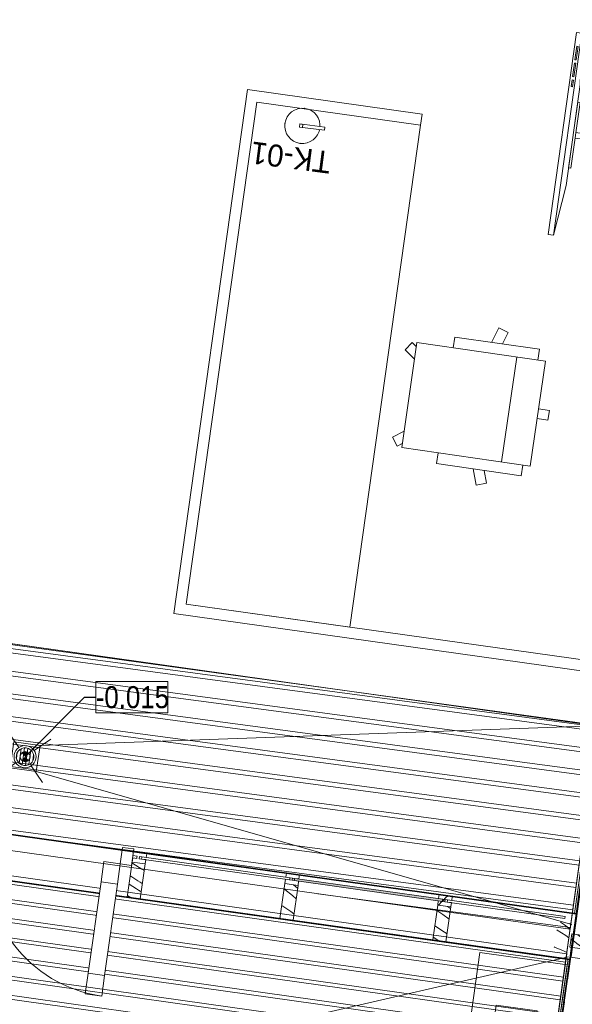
# Model space of a CAD drawing. Header units: millimetres. Extents: x 74467 to 235410, y -65 to 114857.
# Tile 24 of 256: x 92393 to 94900, y 71710 to 76176. Entities that reach past the tile are written whole.
import ezdxf
from ezdxf.enums import TextEntityAlignment as Align

# ---------------------------------------------------------------- set-up
doc = ezdxf.new("R2010")
doc.units = ezdxf.units.MM
doc.header["$MEASUREMENT"] = 0
for name, pattern in [('Katkend topelt', [1093.611073, 529.166651, -211.666656, 141.111112, -211.666656]), ('Katkend varjatud', [300, 200, -100]), ('Wipeout_Contour', [1000, 0, -1000])]:
    doc.linetypes.add(name, pattern=pattern)
for name, color, linetype in [('00 Teljed.AR', 7, 'Continuous'), ('1235 Vahelaed.AR', 7, 'Continuous'), ('1244 Fassaadivarustus.AR', 7, 'Continuous'), ('1245 Klaasfassaadid.AR', 7, 'Continuous'), ('1312 Klaassiseseinad.AR', 7, 'Continuous'), ('1326 Seinapinnad.SA', 7, 'Continuous'), ('1330 Sisustus.SA', 7, 'Continuous'), ('1331 Sisseehitatud sisustus.SA', 7, 'Continuous'), ('1340 Kaldejooned.AR', 7, 'Continuous'), ('1340 Põranda trapp.AR', 7, 'Continuous'), ('1343 Porirestid siseruumides.SA', 7, 'Continuous'), ('9350 Netopind.AR', 7, 'Continuous'), ('9411 TO tulekustuti.TO', 7, 'Continuous'), ('Aken', 7, 'Continuous'), ('Uks', 7, 'Continuous')]:
    doc.layers.add(name, color=color, linetype=linetype)
doc.styles.add('GENERATED_STYLE_2', font='txt', dxfattribs={"width": 0.84})
doc.styles.add('GENERATED_STYLE_3', font='txt')
doc.styles.add('GENERATED_STYLE_4', font='txt', dxfattribs={"width": 0.84})
doc.dimstyles.new('GENERATED_STYLE__6', dxfattribs={"dimtxt": 0.18, "dimasz": 91.2, "dimexe": 0.18, "dimexo": 0.0625, "dimgap": 0, "dimtad": 0, "dimtih": 1, "dimtoh": 1, "dimdec": 4, "dimzin": 0, "dimdsep": 46, "dimcen": 0.09, "dimadec": 0, "dimazin": 0, "dimtfac": 1, "dimtdec": 4, "dimtmove": 0, "dimatfit": 3, "dimldrblk": 'ARROWHEAD_12', "dimfxl": 0, "dimtolj": 1, "dimtzin": 0, "dimarcsym": 0})
pattern_1 = [(45, (0, 0), (-176.7767, 176.7767), []), (45, (-35.36, 35.36), (-176.7767, 176.7767), []), (45, (-70.7, 70.7), (-176.7767, 176.7767), [])]

# ---------------------------------------------------------------- blocks, each defined once
blk = doc.blocks.new('Slab_5_1', base_point=(89651.7, 70634.9))
at = {"color": 254, "linetype": 'Wipeout_Contour', "lineweight": 0, "ltscale": 467945.426764}
blk.add_wipeout([(89651.7, 70634.9), (94593.2, 69940.5), (95019, 72970.7), (90077.6, 73665.2)], dxfattribs=at).dxf.layer = '1235 Vahelaed.AR'
at = {"layer": '1235 Vahelaed.AR', "color": 7, "linetype": 'Continuous', "lineweight": 13, "flags": 128}
blk.add_lwpolyline([(89651.7, 70634.9), (94593.2, 69940.5), (95019, 72970.7), (90077.6, 73665.2)], close=True, dxfattribs=at)
blk = doc.blocks.new('Slab_18_1', base_point=(93030.2, 94685.9))
at = {"color": 254, "linetype": 'Wipeout_Contour', "lineweight": 0, "ltscale": 774606.085274}
blk.add_wipeout([(93030.2, 94685.9), (90077.6, 73665.2), (95019, 72970.7), (98070.9, 94685.9), (96652.6, 94685.9), (94919.6, 94685.9)], dxfattribs=at).dxf.layer = '1235 Vahelaed.AR'
at = {"layer": '1235 Vahelaed.AR', "color": 7, "linetype": 'Continuous', "lineweight": 13, "flags": 128}
blk.add_lwpolyline([(95019, 72970.7), (90077.6, 73665.2)], dxfattribs=at)
blk = doc.blocks.new('Beam_1_1', base_point=(94892.1, 71923.8))
at = {"color": 254, "linetype": 'Wipeout_Contour', "lineweight": 0, "ltscale": 481000.07327}
blk.add_wipeout([(94892.1, 71923.8), (95269.4, 71870.8), (95684.2, 74822.6), (95292.5, 74772.7)], dxfattribs=at).dxf.layer = '1244 Fassaadivarustus.AR'
at = {"layer": '1244 Fassaadivarustus.AR', "color": 7, "linetype": 'Continuous', "lineweight": 13}
for p, q in [((94892.1, 71923.8), (95292.5, 74772.7)), ((95269.4, 71870.8), (94892.1, 71923.8))]:
    blk.add_line(p, q, dxfattribs=at)
blk = doc.blocks.new('Fuajee_garderoob_RG 102_9_1', base_point=(90352.1, 74827.7))
at = {"layer": '9350 Netopind.AR', "color": 7, "linetype": 'Continuous', "lineweight": 13, "flags": 128}
blk.add_lwpolyline([(92830.8, 93185.9), (89968.3, 72815.5), (94909.7, 72121.1), (95368.5, 75385.5), (94962.5, 75442.6), (95018.2, 75838.7), (95424.2, 75781.7), (96134, 80832), (95728, 80889.1), (95783.6, 81285.2), (96189.6, 81228.1), (96899.4, 86278.5), (96493.4, 86335.6), (96549.1, 86731.7), (96955.1, 86674.6), (97678.8, 91824), (97272.8, 91881.1), (97328.5, 92277.2), (97724.6, 92221.5), (97860.1, 93185.9)], close=True, dxfattribs=at)
blk = doc.blocks.new('Tuulekoda_RG 101_12_1', base_point=(90006.8, 72421.5))
at = {"layer": '9350 Netopind.AR', "color": 7, "linetype": 'Continuous', "lineweight": 13, "flags": 128}
blk.add_lwpolyline([(89653.3, 70624.7), (94195.7, 69986.3), (94252.7, 70392.2), (94658.7, 70335.2), (94880.8, 71915.1), (89932.4, 72610.6)], close=True, dxfattribs=at)
blk = doc.blocks.new('Slab_55_1', base_point=(93148, 73524.9))
at = {"layer": '1331 Sisseehitatud sisustus.SA', "color": 253, "linetype": 'Continuous', "lineweight": 13, "true_color": 0xa5a6a4, "flags": 128}
blk.add_lwpolyline([(93148, 73524.9), (93890.7, 73420.6), (94210.7, 75697.8), (93468, 75802.2)], close=True, dxfattribs=at)
blk = doc.blocks.new('Slab_250_1', base_point=(89651.7, 70635))
at = {"layer": '1343 Porirestid siseruumides.SA', "linetype": 'Continuous', "lineweight": 13, "true_color": 0xa5a6a4}
h = blk.add_hatch(dxfattribs=at)
h.set_pattern_fill('Double_1_4_0001', color=253, style=0, pattern_type=2)
h.set_pattern_definition([(352, (91821.455, 68942.665), (11.9646, 85.1323), []), (352, (91823.85, 68959.69), (11.9646, 85.1323), [])])
h.paths.add_polyline_path([(89651.7, 70635), (94197.1, 69996.1), (94252.7, 70392.2), (94648.8, 70336.6), (94874, 71938.9), (89932.6, 72633.3)])
at = {"layer": '1343 Porirestid siseruumides.SA', "color": 253, "linetype": 'Continuous', "lineweight": 13, "true_color": 0xa5a6a4, "flags": 128}
blk.add_lwpolyline([(89651.7, 70635), (94197.1, 69996.1), (94252.7, 70392.2), (94648.8, 70336.6), (94874, 71938.9), (89932.6, 72633.3)], close=True, dxfattribs=at)
blk = doc.blocks.new('Slab_251_1', base_point=(90090.8, 73663.3))
at = {"layer": '1343 Porirestid siseruumides.SA', "linetype": 'Continuous', "lineweight": 13, "true_color": 0xa5a6a4}
h = blk.add_hatch(dxfattribs=at)
h.set_pattern_fill('Double_1_4_0001', color=253, style=0, pattern_type=2)
h.set_pattern_definition([(352.3944, (92377.35, 73196.68), (13.5153, 101.2174), []), (352.3944, (92380.05, 73216.92), (13.5153, 101.2174), [])])
h.paths.add_polyline_path([(90090.8, 73663.3), (89961.4, 72742.3), (94889.6, 72049.7), (95019, 72970.7)])
at = {"layer": '1343 Porirestid siseruumides.SA', "color": 253, "linetype": 'Continuous', "lineweight": 13, "true_color": 0xa5a6a4, "flags": 128}
blk.add_lwpolyline([(90090.8, 73663.3), (89961.4, 72742.3), (94889.6, 72049.7), (95019, 72970.7)], close=True, dxfattribs=at)
blk = doc.blocks.new('Slab_286_1', base_point=(93425.5, 75859.2))
at = {"layer": '1331 Sisseehitatud sisustus.SA', "color": 253, "linetype": 'Continuous', "lineweight": 13, "true_color": 0xa5a6a4, "flags": 128}
for points in [[(93425.5, 75859.2), (93091.5, 73482.4), (94973, 73218)], [(94980, 73267.5), (93148, 73524.9), (93468, 75802.2), (94210.7, 75697.8), (94217.8, 75747.9), (93425.5, 75859.2)]]:
    blk.add_lwpolyline(points, dxfattribs=at)
blk = doc.blocks.new('Slab_294_1', base_point=(94264.8, 70408.8))
at = {"layer": '1331 Sisseehitatud sisustus.SA', "color": 253, "linetype": 'Continuous', "lineweight": 13, "true_color": 0xa5a6a4, "flags": 128}
for points in [[(94264.8, 70408.8), (94661.3, 70353.1), (94877, 71888.4), (94480.6, 71944.1)], [(94739.5, 71679.4), (94713.5, 71494.5), (94528.6, 71520.5), (94554.6, 71705.3)], [(94692.1, 71342.1), (94666.1, 71157.2), (94481.2, 71183.2), (94507.2, 71368.1)], [(94649, 71035.8), (94623, 70850.9), (94438.2, 70876.9), (94464.2, 71061.8)], [(94601.2, 70695.5), (94575.2, 70510.7), (94390.4, 70536.7), (94416.3, 70721.5)]]:
    blk.add_lwpolyline(points, close=True, dxfattribs=at)
blk = doc.blocks.new('Opening_48_1')
at = {"layer": '1326 Seinapinnad.SA', "color": 7, "linetype": 'Continuous', "lineweight": 13, "flags": 128}
for points in [[(89971.3, 72813.1), (94916.4, 72118.1)], [(94916.8, 72121.1), (89971.8, 72816)], [(89972.6, 72601.9), (94887.3, 71911.2), (94890.3, 71910.8)], [(94890.7, 71913.8), (94887.7, 71914.2), (89973, 72604.9)], [(94890.3, 71910.8), (94890.7, 71913.8)]]:
    blk.add_lwpolyline(points, dxfattribs=at)
blk = doc.blocks.new('Rhombus Window Opening 24')
at = {"layer": 'Aken', "color": 7, "linetype": 'Continuous', "lineweight": 13}
for p, q in [((-3500.5, 3), (3500.5, 3)), ((-3500.5, 0), (3500.5, 0))]:
    blk.add_line(p, q, dxfattribs=at)
blk = doc.blocks.new('Wall_536_1', base_point=(94912.5, 72069.2))
at = {"layer": 'Aken', "color": 7, "linetype": 'Continuous', "lineweight": 13, "zscale": 1000, "rotation": 82.00000003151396}
blk.add_blockref('Rhombus Window Opening 24', (94912.6, 72069.4), dxfattribs=at)
blk = doc.blocks.new('Wall_539_1', base_point=(94890.7, 71913.8))
at = {"layer": '1326 Seinapinnad.SA', "color": 7, "linetype": 'Continuous', "lineweight": 15}
for p, q in [((94890.7, 71913.8), (94887.7, 71914.2)), ((94887.3, 71911.2), (94890.3, 71910.8))]:
    blk.add_line(p, q, dxfattribs=at)
at = {"layer": '1326 Seinapinnad.SA', "color": 7, "linetype": 'Katkend varjatud', "lineweight": 13, "flags": 128}
for points in [[(94668.6, 70333.8), (94890.7, 71913.8)], [(94890.7, 71913.8), (94887.7, 71914.2)], [(94887.3, 71911.2), (94665.7, 70334.2)], [(94665.7, 70334.2), (94668.6, 70333.8)]]:
    blk.add_lwpolyline(points, dxfattribs=at)
blk = doc.blocks.new('Office Chair 04 24[385]_1', base_point=(94066, 74125.7))
at = {"layer": '1330 Sisustus.SA', "color": 253, "linetype": 'Continuous', "lineweight": 13, "true_color": 0xa5a6a4}
for p, q in [((94533.7, 74712.3), (94566.4, 74778.8)), ((94566.4, 74778.8), (94609.1, 74757.8)), ((94366.9, 74736.5), (94359.8, 74687)), ((94366.9, 74736.5), (94359.8, 74687)), ((94366.9, 74736.5), (94751, 74680.8)), ((94609.1, 74757.8), (94583.1, 74705.2)), ((94125.8, 74235.6), (94194.7, 74711)), ((94172.9, 74711.5), (94140.7, 74678.4)), ((94172.9, 74711.5), (94192.1, 74692.8)), ((94777.9, 74626.4), (94194.7, 74711)), ((94194.7, 74711), (94777.9, 74626.4)), ((94777.9, 74626.4), (94194.7, 74711)), ((94751, 74680.8), (94743.8, 74631.3)), ((94140.7, 74678.4), (94183.9, 74636.3)), ((94578.7, 74170), (94647.6, 74645.3)), ((94777.9, 74626.4), (94708.9, 74151.1)), ((94795.4, 74403.4), (94746.6, 74410.5)), ((94789.1, 74359.8), (94795.4, 74403.4)), ((94789.1, 74359.8), (94740.2, 74366.9)), ((94083.2, 74282.2), (94136.6, 74310.2)), ((94104.7, 74241.3), (94083.2, 74282.2)), ((94104.7, 74241.3), (94128.4, 74253.8)), ((94708.9, 74151.1), (94125.8, 74235.6)), ((94708.9, 74151.1), (94125.8, 74235.6)), ((94283.6, 74162.2), (94290.8, 74211.7)), ((94283.6, 74162.2), (94290.8, 74211.7)), ((94283.6, 74162.2), (94667.7, 74106.5)), ((94667.7, 74106.5), (94674.9, 74156)), ((94450.4, 74138), (94462.9, 74065)), ((94509.7, 74073), (94499.8, 74130.8)), ((94462.9, 74065), (94509.7, 74073))]:
    blk.add_line(p, q, dxfattribs=at)
blk = doc.blocks.new('Flat Panel TV 24[547]_1', base_point=(94789.8, 75201.5))
at = {"layer": '1330 Sisustus.SA', "color": 253, "linetype": 'Continuous', "lineweight": 13, "true_color": 0xa5a6a4}
for p, q in [((94814.5, 75198.1), (94943.4, 76114.6)), ((94919.9, 76055.6), (94911.3, 75994.5)), ((94917.5, 75993.6), (94926.1, 76054.7)), ((94926.1, 76054.7), (94919.9, 76055.6)), ((94909.2, 75979.2), (94900.6, 75918.1)), ((94906.8, 75917.2), (94915.4, 75978.3)), ((94915.4, 75978.3), (94909.2, 75979.2)), ((94911.3, 75994.5), (94917.5, 75993.6)), ((94898.4, 75902.8), (94894.1, 75872.3)), ((94904.6, 75901.9), (94898.4, 75902.8)), ((94900.3, 75871.4), (94904.6, 75901.9)), ((94900.6, 75918.1), (94906.8, 75917.2)), ((94894.1, 75872.3), (94900.3, 75871.4))]:
    blk.add_line(p, q, dxfattribs=at)
at = {"layer": '1330 Sisustus.SA', "color": 253, "linetype": 'Continuous', "lineweight": 13, "true_color": 0xa5a6a4, "flags": 128}
for points in [[(94789.8, 75201.5), (94918.6, 76118.1), (94943.4, 76114.6), (94935.9, 75882), (94871.5, 75423.7), (94814.5, 75198.1)], [(94882.8, 75504.3), (94924.6, 75801.4), (94934.5, 75800), (94892.7, 75502.9)], [(94911.9, 75639.1), (94915.3, 75663.8), (94982.2, 75654.4), (94978.7, 75629.7)], [(94978.4, 75627.2), (94982.5, 75656.9), (94992.4, 75655.5), (94988.3, 75625.8)]]:
    blk.add_lwpolyline(points, close=True, dxfattribs=at)
at = {"layer": '1330 Sisustus.SA', "color": 253, "linetype": 'Continuous', "lineweight": 13, "true_color": 0xa5a6a4}
blk.add_arc((94947, 75646.7), 12.5, 262, 82, dxfattribs=at)
blk = doc.blocks.new('Rectangular Floor Drain 24')
at = {"layer": '1340 Põranda trapp.AR', "color": 7, "linetype": 'Continuous', "lineweight": 13}
for p, q in [((-60, 60), (-60, -60)), ((60, 60), (-60, 60)), ((60, -60), (60, 60)), ((-40, 0), (-38.6, 10.4)), ((-38.6, -10.4), (-40, 0)), ((39, 7.5), (-39, 7.5)), ((-38.6, 10.4), (-34.6, 20)), ((-34.6, 20), (-28.3, 28.3)), ((-32.7, 22.5), (32.7, 22.5)), ((-28.3, 28.3), (-20, 34.6)), ((-20, 34.6), (-10.4, 38.6)), ((13.1, 37.5), (-13.1, 37.5)), ((-10.4, 38.6), (0, 40)), ((0, 40), (10.4, 38.6)), ((10.4, 38.6), (20, 34.6)), ((20, 34.6), (28.3, 28.3)), ((28.3, 28.3), (34.6, 20)), ((34.6, 20), (38.6, 10.4)), ((38.6, 10.4), (40, 0)), ((40, 0), (38.6, -10.4)), ((-39, -7.5), (39, -7.5)), ((-34.6, -20), (-38.6, -10.4)), ((-28.3, -28.3), (-34.6, -20)), ((32.7, -22.5), (-32.7, -22.5)), ((-20, -34.6), (-28.3, -28.3)), ((-10.4, -38.6), (-20, -34.6)), ((-13.1, -37.5), (13.1, -37.5)), ((0, -40), (-10.4, -38.6)), ((10.4, -38.6), (0, -40)), ((20, -34.6), (10.4, -38.6)), ((28.3, -28.3), (20, -34.6)), ((34.6, -20), (28.3, -28.3)), ((38.6, -10.4), (34.6, -20)), ((-60, -60), (60, -60))]:
    blk.add_line(p, q, dxfattribs=at)
blk = doc.blocks.new('Floor Drain Symbol 24')
at = {"layer": '1340 Põranda trapp.AR', "color": 7, "linetype": 'Continuous', "lineweight": 13}
for p, q in [((64.6, 135.4), (0, 200)), ((135.4, 135.4), (200, 200)), ((64.6, 64.6), (0, 0)), ((135.4, 64.6), (200, 0))]:
    blk.add_line(p, q, dxfattribs=at)
at = {"layer": '1340 Põranda trapp.AR', "color": 7, "linetype": 'Continuous', "lineweight": 13, "flags": 128}
blk.add_lwpolyline([(150, 100, 1), (50, 100, 1)], format="xyb", close=True, dxfattribs=at)
blk = doc.blocks.new('ARROWHEAD_12')
at = {"color": 0, "linetype": 'Continuous', "lineweight": 0}
blk.add_line((0, 0), (-1, 0), dxfattribs=at)
at = {"color": 0, "linetype": 'Continuous', "lineweight": 0, "const_width": 0.25, "flags": 128}
for points in [[(-0.125, 0, 0.414214), (0, -0.125)], [(0.125, 0, 0.414214), (0, 0.125)]]:
    blk.add_lwpolyline(points, format="xyb", dxfattribs=at)
at = {"color": 0, "linetype": 'Continuous', "lineweight": 0}
blk.add_circle((0, 0), 0.25, dxfattribs=at)
blk = doc.blocks.new('*X3195')
at = {"layer": '1245 Klaasfassaadid.AR', "color": 7, "linetype": 'Continuous', "lineweight": 13}
for p, q in [((94893.4, 72005.2), (94909.4, 71994.1)), ((94931.1, 72020.1), (94925, 72024.6)), ((94964.9, 71995.5), (94931.1, 72020.1)), ((95003.2, 72002.1), (94979.6, 72016.9)), ((95062.6, 71965.4), (95003.2, 72002.1)), ((94920.4, 71985.9), (94909.4, 71994.1)), ((94931.4, 71977.6), (94920.4, 71985.9)), ((94942.2, 71969.1), (94931.4, 71977.6)), ((94952.9, 71960.5), (94942.2, 71969.1)), ((94953.6, 71960), (94952.9, 71960.5)), ((94998.7, 71971), (94964.9, 71995.5)), ((95028.6, 71949.4), (94998.7, 71971)), ((95087.7, 71950.2), (95062.6, 71965.4))]:
    blk.add_line(p, q, dxfattribs=at)
blk = doc.blocks.new('Curtain Wall_13_1')
at = {"layer": '1245 Klaasfassaadid.AR', "color": 7, "linetype": 'Continuous', "lineweight": 13}
blk.add_line((94896.7, 72028.5), (94888.4, 71969.1), dxfattribs=at)
at = {"layer": '1245 Klaasfassaadid.AR', "color": 7, "linetype": 'Continuous', "lineweight": 13, "flags": 128}
for points in [[(94896.7, 72028.5), (95094.8, 72000.7), (95113.1, 71998.1)], [(94888.4, 71969.1), (95086.4, 71941.3), (95104.8, 71938.7)]]:
    blk.add_lwpolyline(points, dxfattribs=at)
at = {"layer": '1245 Klaasfassaadid.AR', "linetype": 'Continuous', "lineweight": 0}
blk.add_blockref('*X3195', (0, 0), dxfattribs=at)
blk = doc.blocks.new('*X3421')
at = {"layer": '1312 Klaassiseseinad.AR', "color": 7, "linetype": 'Continuous', "lineweight": 13}
for p, q in [((93594.8, 72229.8), (93592.3, 72231.6)), ((93629.9, 72202.6), (93594.8, 72229.8)), ((93653.5, 72235.9), (93635.5, 72251.7)), ((93646.7, 72187.7), (93629.9, 72202.6)), ((93586.9, 72154.1), (93581.8, 72156.9)), ((93605.2, 72142.9), (93586.9, 72154.1)), ((93622.8, 72130.6), (93605.2, 72142.9)), ((93575.7, 72098.6), (93573.8, 72099.7)), ((93637.1, 72119.4), (93622.8, 72130.6))]:
    blk.add_line(p, q, dxfattribs=at)
blk = doc.blocks.new('*X3422')
at = {"layer": '1312 Klaassiseseinad.AR', "color": 7, "linetype": 'Continuous', "lineweight": 13}
for p, q in [((94312.1, 72116.8), (94285.7, 72135.6)), ((94347.4, 72144), (94333, 72153.7)), ((94347.4, 72143.9), (94347.4, 72144)), ((94340.8, 72096.4), (94312.1, 72116.8)), ((94319.3, 72036.3), (94275.8, 72064.9)), ((94285, 72002.9), (94268.5, 72013.4)), ((94293.4, 71997.7), (94285, 72002.9)), ((94331.3, 72028.9), (94319.3, 72036.3))]:
    blk.add_line(p, q, dxfattribs=at)
blk = doc.blocks.new('*X3425')
at = {"layer": '1312 Klaassiseseinad.AR', "color": 7, "linetype": 'Continuous', "lineweight": 13}
for p, q in [((92905.6, 72347.7), (92902.1, 72350)), ((92946.8, 72322.5), (92905.6, 72347.7)), ((92957.9, 72315.9), (92946.8, 72322.5)), ((92901.3, 72287.5), (92894, 72292.3)), ((92910.6, 72281.5), (92901.3, 72287.5)), ((92920, 72275.5), (92910.6, 72281.5)), ((92929.3, 72269.5), (92920, 72275.5)), ((92938.7, 72263.5), (92929.3, 72269.5)), ((92923.3, 72232.8), (92888.7, 72255.1)), ((92931.1, 72227.7), (92923.3, 72232.8)), ((92939, 72222.7), (92931.1, 72227.7)), ((92948, 72257.5), (92938.7, 72263.5)), ((92949.5, 72256.5), (92948, 72257.5)), ((92888.6, 72198.1), (92881.4, 72203.2)), ((92888.6, 72198.1), (92899.6, 72193.6)), ((92944.3, 72219.3), (92939, 72222.7))]:
    blk.add_line(p, q, dxfattribs=at)
blk = doc.blocks.new('*X3426')
at = {"layer": '1312 Klaassiseseinad.AR', "color": 7, "linetype": 'Continuous', "lineweight": 13}
for p, q in [((94828.7, 72047.5), (94831, 72046.1)), ((94831, 72046.1), (94870.8, 72021)), ((94854.9, 72075.7), (94846.3, 72081.6)), ((94863.6, 72069.5), (94854.9, 72075.7)), ((94889.7, 72050.4), (94863.6, 72069.5)), ((94892.8, 72072.1), (94886.9, 72075.9)), ((94870.8, 72021), (94884.3, 72011.6)), ((94818.7, 71969.5), (94817.8, 71969.8)), ((94859.6, 71952.2), (94818.7, 71969.5)), ((94874.8, 71944.5), (94859.6, 71952.2))]:
    blk.add_line(p, q, dxfattribs=at)
blk = doc.blocks.new('*X3428')
at = {"layer": '1312 Klaassiseseinad.AR', "color": 7, "linetype": 'Continuous', "lineweight": 13}
for p, q in [((94828.7, 72047.5), (94831, 72046.1)), ((94831, 72046.1), (94870.8, 72021)), ((94854.9, 72075.7), (94846.3, 72081.6)), ((94863.6, 72069.5), (94854.9, 72075.7)), ((94889.7, 72050.4), (94863.6, 72069.5)), ((94892.8, 72072.1), (94886.9, 72075.9)), ((94870.8, 72021), (94884.3, 72011.6)), ((94818.7, 71969.5), (94817.8, 71969.8)), ((94859.6, 71952.2), (94818.7, 71969.5)), ((94874.8, 71944.5), (94859.6, 71952.2))]:
    blk.add_line(p, q, dxfattribs=at)
blk = doc.blocks.new('Curtain Wall_19_1')
at = {"layer": '1312 Klaassiseseinad.AR', "linetype": 'Continuous', "lineweight": 0, "true_color": 0x000000}
h = blk.add_hatch(dxfattribs=at)
h.set_pattern_fill('Alumiinium_0001', color=178, style=0, pattern_type=2)
h.set_pattern_definition(pattern_1)
h.paths.add_polyline_path([(92964.9, 72365.7), (92946, 72368.3), (92946.7, 72373.3), (92924.9, 72376.3), (92924.3, 72371.4), (92905.4, 72374), (92902.7, 72354.7), (92962.1, 72346.4)])
h = blk.add_hatch(dxfattribs=at)
h.set_pattern_fill('Alumiinium_0001', color=178, style=0, pattern_type=2)
h.set_pattern_definition(pattern_1)
h.paths.add_polyline_path([(92968.8, 72393.9), (92909.4, 72402.2), (92906.8, 72383.9), (92925.6, 72381.3), (92926.7, 72388.8), (92948.5, 72385.7), (92947.4, 72378.2), (92966.2, 72375.6)])
h = blk.add_hatch(dxfattribs=at)
h.set_pattern_fill('Alumiinium_0001', color=178, style=0, pattern_type=2)
h.set_pattern_definition(pattern_1)
h.paths.add_polyline_path([(92948.5, 72385.7), (92926.7, 72388.8), (92925.6, 72381.3), (92924.9, 72376.3), (92946.7, 72373.3), (92947.4, 72378.2)])
h = blk.add_hatch(dxfattribs=at)
h.set_pattern_fill('Alumiinium_0001', color=178, style=0, pattern_type=2)
h.set_pattern_definition(pattern_1)
h.paths.add_polyline_path([(93658, 72268.3), (93639.2, 72270.9), (93639.9, 72275.9), (93618.1, 72278.9), (93617.4, 72274), (93598.6, 72276.6), (93595.9, 72257.3), (93655.3, 72249)])
h = blk.add_hatch(dxfattribs=at)
h.set_pattern_fill('Alumiinium_0001', color=178, style=0, pattern_type=2)
h.set_pattern_definition(pattern_1)
h.paths.add_polyline_path([(93662, 72296.5), (93602.6, 72304.8), (93600, 72286.5), (93618.8, 72283.9), (93619.9, 72291.4), (93641.7, 72288.3), (93640.6, 72280.8), (93659.4, 72278.2)])
h = blk.add_hatch(dxfattribs=at)
h.set_pattern_fill('Alumiinium_0001', color=178, style=0, pattern_type=2)
h.set_pattern_definition(pattern_1)
h.paths.add_polyline_path([(93641.7, 72288.3), (93619.9, 72291.4), (93618.8, 72283.9), (93618.1, 72278.9), (93639.9, 72275.9), (93640.6, 72280.8)])
at = {"layer": '1312 Klaassiseseinad.AR', "linetype": 'Continuous', "lineweight": 0, "true_color": 0x303030}
blk.add_hatch(color=250, dxfattribs=at).paths.add_polyline_path([(93629.7, 72282.3), (93628.3, 72272.4), (94321.5, 72175), (94322.9, 72184.9)])
at = {"layer": '1312 Klaassiseseinad.AR', "linetype": 'Continuous', "lineweight": 0, "true_color": 0x000000}
h = blk.add_hatch(dxfattribs=at)
h.set_pattern_fill('Alumiinium_0001', color=178, style=0, pattern_type=2)
h.set_pattern_definition(pattern_1)
h.paths.add_polyline_path([(94351.2, 72170.8), (94332.4, 72173.5), (94333.1, 72178.4), (94311.3, 72181.5), (94310.6, 72176.5), (94291.8, 72179.2), (94289.1, 72159.9), (94348.5, 72151.5)])
h = blk.add_hatch(dxfattribs=at)
h.set_pattern_fill('Alumiinium_0001', color=178, style=0, pattern_type=2)
h.set_pattern_definition(pattern_1)
h.paths.add_polyline_path([(94355.2, 72199.1), (94295.8, 72207.4), (94293.2, 72189.1), (94312, 72186.4), (94313.1, 72194), (94334.9, 72190.9), (94333.8, 72183.4), (94352.6, 72180.8)])
h = blk.add_hatch(dxfattribs=at)
h.set_pattern_fill('Alumiinium_0001', color=178, style=0, pattern_type=2)
h.set_pattern_definition(pattern_1)
h.paths.add_polyline_path([(94334.9, 72190.9), (94313.1, 72194), (94312, 72186.4), (94311.3, 72181.5), (94333.1, 72178.4), (94333.8, 72183.4)])
h = blk.add_hatch(dxfattribs=at)
h.set_pattern_fill('Alumiinium_0001', color=178, style=0, pattern_type=2)
h.set_pattern_definition(pattern_1)
h.paths.add_polyline_path([(94895.9, 72094.3), (94877.1, 72096.9), (94877.8, 72101.9), (94856, 72105), (94855.3, 72100), (94836.5, 72102.6), (94833.7, 72083.3), (94893.2, 72075)])
h = blk.add_hatch(dxfattribs=at)
h.set_pattern_fill('Alumiinium_0001', color=178, style=0, pattern_type=2)
h.set_pattern_definition(pattern_1)
h.paths.add_polyline_path([(94895.9, 72094.3), (94877.1, 72096.9), (94877.8, 72101.9), (94856, 72105), (94855.3, 72100), (94836.5, 72102.6), (94833.7, 72083.3), (94893.2, 72075)])
at = {"layer": '1312 Klaassiseseinad.AR', "color": 7, "linetype": 'Continuous', "lineweight": 13}
for p, q in [((92905.4, 72374), (92924.3, 72371.4)), ((92909.4, 72402.2), (92906.8, 72383.9)), ((92906.8, 72383.9), (92925.6, 72381.3)), ((92909.4, 72402.2), (92968.8, 72393.9)), ((92946, 72368.3), (92964.9, 72365.7)), ((92947.4, 72378.2), (92966.2, 72375.6)), ((92968.8, 72393.9), (92966.2, 72375.6)), ((92902.7, 72354.7), (92962.1, 72346.4)), ((93598.6, 72276.6), (93617.4, 72274)), ((93602.6, 72304.8), (93600, 72286.5)), ((93600, 72286.5), (93618.8, 72283.9)), ((93602.6, 72304.8), (93662, 72296.5)), ((93639.2, 72270.9), (93658, 72268.3)), ((93640.6, 72280.8), (93659.4, 72278.2)), ((93662, 72296.5), (93659.4, 72278.2)), ((93595.9, 72257.3), (93655.3, 72249)), ((92880.5, 72196.3), (92939.9, 72187.9)), ((94295.8, 72207.4), (94293.2, 72189.1)), ((94293.2, 72189.1), (94312, 72186.4)), ((94295.8, 72207.4), (94355.2, 72199.1)), ((94333.8, 72183.4), (94352.6, 72180.8)), ((94355.2, 72199.1), (94352.6, 72180.8)), ((94289.1, 72159.9), (94348.5, 72151.5)), ((94291.8, 72179.2), (94310.6, 72176.5)), ((94332.4, 72173.5), (94351.2, 72170.8)), ((93573.6, 72098.9), (93633.1, 72090.5)), ((94266.8, 72001.4), (94326.2, 71993.1))]:
    blk.add_line(p, q, dxfattribs=at)
at = {"layer": '1312 Klaassiseseinad.AR', "color": 7, "linetype": 'Continuous', "lineweight": 13, "flags": 128}
for points in [[(92905.4, 72374), (92902.7, 72354.7), (92880.5, 72196.3)], [(92925.6, 72381.3), (92924.9, 72376.3), (92924.3, 72371.4)], [(92964.9, 72365.7), (92962.1, 72346.4), (92939.9, 72187.9)], [(92947.4, 72378.2), (92946.7, 72373.3), (92946, 72368.3)], [(93598.6, 72276.6), (93595.9, 72257.3), (93573.6, 72098.9)], [(93618.8, 72283.9), (93618.1, 72278.9), (93617.4, 72274)], [(93640.6, 72280.8), (93639.9, 72275.9), (93639.2, 72270.9)], [(93658, 72268.3), (93655.3, 72249), (93633.1, 72090.5)], [(94312, 72186.4), (94311.3, 72181.5), (94310.6, 72176.5)], [(94333.8, 72183.4), (94333.1, 72178.4), (94332.4, 72173.5)], [(94291.8, 72179.2), (94289.1, 72159.9), (94266.8, 72001.4)], [(94351.2, 72170.8), (94348.5, 72151.5), (94326.2, 71993.1)]]:
    blk.add_lwpolyline(points, dxfattribs=at)
for points in [[(92936.5, 72379.8), (92935.1, 72369.9), (93628.3, 72272.4), (93629.7, 72282.3)], [(93629.7, 72282.3), (93628.3, 72272.4), (94321.5, 72175), (94322.9, 72184.9)], [(94322.9, 72184.9), (94321.5, 72175), (94866.2, 72098.5), (94867.6, 72108.4)]]:
    blk.add_lwpolyline(points, close=True, dxfattribs=at)
at = {"layer": 'Uks', "color": 7, "linetype": 'Continuous', "lineweight": 15, "flags": 128}
blk.add_lwpolyline([(92911.1, 72414.1), (92859.6, 72421.4), (92849.1, 72347.1), (92900.6, 72339.9)], close=True, dxfattribs=at)
at = {"layer": '1312 Klaassiseseinad.AR', "linetype": 'Continuous', "lineweight": 0}
for name in ['*X3425', '*X3421', '*X3422', '*X3426', '*X3428']:
    blk.add_blockref(name, (0, 0), dxfattribs=at)
at = {"color": 254, "linetype": 'Wipeout_Contour', "lineweight": 0, "ltscale": 469856.051051}
blk.add_wipeout([(92761.8, 72264.5), (92703.6, 71850.5), (92777.9, 71840.1), (92836.1, 72254)], dxfattribs=at).dxf.layer = 'Uks'
at = {"layer": 'Uks', "color": 7, "linetype": 'Continuous', "lineweight": 15}
for p, q in [((92761.8, 72264.5), (92703.6, 71850.5)), ((92836.1, 72254), (92777.9, 71840.1)), ((92836.1, 72254), (92777.9, 71840.1))]:
    blk.add_line(p, q, dxfattribs=at)
at = {"layer": 'Uks', "color": 7, "linetype": 'Continuous', "lineweight": 15, "flags": 128}
for points in [[(92774.9, 72357.5), (92761.8, 72264.5), (92836.1, 72254), (92849.1, 72347.1)], [(92761.8, 72264.5), (92703.6, 71850.5), (92777.9, 71840.1), (92836.1, 72254)], [(92703.6, 71850.5), (92690.5, 71757.4), (92764.8, 71747), (92777.9, 71840.1)]]:
    blk.add_lwpolyline(points, close=True, dxfattribs=at)
at = {"layer": 'Uks', "color": 7, "linetype": 'Continuous', "lineweight": 13}
blk.add_arc((92849.1, 72347.1), 606, 172, 262, dxfattribs=at)
blk = doc.blocks.new('Standard grid marker_4')
at = {"layer": '00 Teljed.AR', "color": 252, "linetype": 'Katkend topelt', "lineweight": 13, "true_color": 0x8c8d8c}
blk.add_line((8109.2, 0), (49760, 0), dxfattribs=at)
at = {"layer": '00 Teljed.AR', "color": 252, "lineweight": 13, "true_color": 0x8c8d8c, "style": 'GENERATED_STYLE_3'}
for tag, p in [('AC_MarkerText_1_0', (-55.7, -25.4)), ('AC_MarkerText_1_1', (58213.5, -25.4))]:
    blk.add_attdef(tag, text='', height=200, rotation=278, dxfattribs=at).set_placement(p, align=Align.TOP_CENTER)
blk = doc.blocks.new('TK-01')
at = {"layer": '9411 TO tulekustuti.TO', "color": 7, "linetype": 'Continuous', "lineweight": 13}
for start, end in [(90, 180), (0, 90), (180, 270), (270, 0)]:
    blk.add_arc((219.4, 80), 80, start, end, dxfattribs=at)
for p in [(219.4, 160), (139.4, 80), (299.4, 80), (219.4, 0)]:
    blk.add_point(p, dxfattribs=at)
at = {"color": 254, "linetype": 'Wipeout_Contour', "lineweight": 0, "ltscale": 1107.079028}
blk.add_wipeout([(207.1, 87), (207.1, 73), (321.6, 73), (321.6, 87)], dxfattribs=at).dxf.layer = '9411 TO tulekustuti.TO'
at = {"layer": '9411 TO tulekustuti.TO', "color": 7, "linetype": 'Continuous', "lineweight": 13}
for p, q in [((207.1, 87), (207.1, 73)), ((321.6, 87), (207.1, 87)), ((207.1, 73), (321.6, 73)), ((321.6, 73), (321.6, 87))]:
    blk.add_line(p, q, dxfattribs=at)
at = {"color": 254, "linetype": 'Wipeout_Contour', "lineweight": 0, "ltscale": 914.841019}
blk.add_wipeout([(207.1, 87), (207.1, 73), (221.2, 73), (221.2, 87)], dxfattribs=at).dxf.layer = '9411 TO tulekustuti.TO'
at = {"layer": '9411 TO tulekustuti.TO', "color": 7, "linetype": 'Continuous', "lineweight": 13}
for p, q in [((207.1, 87), (207.1, 73)), ((221.2, 87), (207.1, 87)), ((207.1, 73), (221.2, 73)), ((221.2, 73), (221.2, 87))]:
    blk.add_line(p, q, dxfattribs=at)
at = {"layer": '9411 TO tulekustuti.TO', "color": 7, "lineweight": 15, "style": 'GENERATED_STYLE_2'}
blk.add_attdef('DUMMY_24', text='', height=100, dxfattribs=at).set_placement((0, 217.9), align=Align.TOP_LEFT)

msp = doc.modelspace()

# ---------------------------------------------------------------- block references
at = {"layer": '1235 Vahelaed.AR', "color": 7, "linetype": 'Continuous', "lineweight": 13}
msp.add_blockref('Slab_5_1', (89651.7, 70634.9), dxfattribs=at)

# ---------------------------------------------------------------- next in the draw order: block references
msp.add_blockref('Slab_18_1', (93030.2, 94685.9), dxfattribs=at)
at = {"layer": '1340 Põranda trapp.AR', "color": 7, "linetype": 'Continuous', "lineweight": 13, "zscale": 1000, "rotation": 82.00000000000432}
msp.add_blockref('Rectangular Floor Drain 24', (92417.2, 72832.9), dxfattribs=at)

# ---------------------------------------------------------------- next in the draw order: linework, layer by layer
at = {"layer": '1340 Kaldejooned.AR', "color": 7, "linetype": 'Continuous', "lineweight": 13, "flags": 128}
msp.add_lwpolyline([(92737.7, 73173.4), (93064.3, 73173.4), (93064.3, 73031.5), (92737.7, 73031.5)], close=True, dxfattribs=at)

# ---------------------------------------------------------------- next in the draw order: block references
at = {"layer": '1244 Fassaadivarustus.AR', "color": 7, "lineweight": 13}
msp.add_blockref('Beam_1_1', (94892.1, 71923.8), dxfattribs=at)
at = {"layer": '1330 Sisustus.SA', "color": 253, "linetype": 'Continuous', "lineweight": 13, "true_color": 0xa5a6a4}
msp.add_blockref('Office Chair 04 24[385]_1', (94066, 74125.7), dxfattribs=at)
at = {"layer": '1331 Sisseehitatud sisustus.SA', "color": 253, "linetype": 'Continuous', "lineweight": 13, "true_color": 0xa5a6a4}
msp.add_blockref('Slab_55_1', (93148, 73524.9), dxfattribs=at)
at = {"layer": '1340 Põranda trapp.AR', "color": 7, "linetype": 'Continuous', "lineweight": 13, "zscale": 1000, "rotation": 79.28215480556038}
msp.add_blockref('Floor Drain Symbol 24', (92496.9, 72716), dxfattribs=at)

# ---------------------------------------------------------------- next in the draw order: texts
at = {"layer": '1340 Kaldejooned.AR', "color": 7, "linetype": 'Continuous', "lineweight": 13, "insert": (92737.7, 73102.1), "char_height": 100, "attachment_point": 4, "style": 'GENERATED_STYLE_4'}
msp.add_mtext('\\A1;{\\pql;\\fArial|b0|i0|c0|p34;-0.0\\fArial|b0|i0|c0|p34;15}', dxfattribs=at)

# ---------------------------------------------------------------- next in the draw order: leaders
at = {"layer": '1340 Kaldejooned.AR', "color": 7, "linetype": 'Continuous', "lineweight": 13, "annotation_type": 0, "has_hookline": 1, "hookline_direction": 0, "text_width": 324.3}
msp.add_leader([(92417.2, 72832.9), (92686.8, 73102.1), (92737.7, 73102.1)], dimstyle='GENERATED_STYLE__6', dxfattribs=at)

# ---------------------------------------------------------------- next in the draw order: linework, layer by layer
at = {"layer": '1340 Kaldejooned.AR', "color": 7, "linetype": 'Continuous', "lineweight": 13}
for p, q in [((95019.5, 72974), (90076.2, 73655.3)), ((95019.5, 72974), (92485, 72883.9)), ((92468.3, 72765.1), (94897.7, 72071.3)), ((92314.5, 71334.8), (94882.2, 71925.2))]:
    msp.add_line(p, q, dxfattribs=at)
at = {"layer": '9350 Netopind.AR', "color": 153, "linetype": 'Continuous', "lineweight": 0, "true_color": 0x7da59c, "flags": 128}
msp.add_lwpolyline([(92830.8, 93185.9), (89968.3, 72815.5), (94909.7, 72121.1), (95368.5, 75385.5), (94962.5, 75442.6), (95018.2, 75838.7), (95424.2, 75781.7), (96134, 80832), (95728, 80889.1), (95783.6, 81285.2), (96189.6, 81228.1), (96899.4, 86278.5), (96493.4, 86335.6), (96549.1, 86731.7), (96955.1, 86674.6), (97678.8, 91824), (97272.8, 91881.1), (97328.5, 92277.2), (97724.6, 92221.5), (97860.1, 93185.9)], close=True, dxfattribs=at)
at = {"layer": '9350 Netopind.AR', "color": 161, "linetype": 'Continuous', "lineweight": 0, "true_color": 0x8f92da, "flags": 128}
msp.add_lwpolyline([(89653.3, 70624.7), (94195.7, 69986.3), (94252.7, 70392.2), (94658.7, 70335.2), (94880.8, 71915.1), (89932.4, 72610.6)], close=True, dxfattribs=at)

# ---------------------------------------------------------------- next in the draw order: block references
at = {"layer": '1245 Klaasfassaadid.AR', "linetype": 'Continuous', "lineweight": 0}
msp.add_blockref('Curtain Wall_13_1', (0, 0), dxfattribs=at)
at = {"layer": '1326 Seinapinnad.SA', "color": 7, "lineweight": 15}
for name, p in [('Wall_536_1', (94912.5, 72069.2)), ('Wall_539_1', (94890.7, 71913.8))]:
    msp.add_blockref(name, p, dxfattribs=at)
at = {"layer": '1326 Seinapinnad.SA', "color": 7, "linetype": 'Continuous', "lineweight": 13}
msp.add_blockref('Opening_48_1', (0, 0), dxfattribs=at)
at = {"layer": '1330 Sisustus.SA', "color": 253, "linetype": 'Continuous', "lineweight": 13, "true_color": 0xa5a6a4}
msp.add_blockref('Flat Panel TV 24[547]_1', (94789.8, 75201.5), dxfattribs=at)
at = {"layer": '1331 Sisseehitatud sisustus.SA', "color": 253, "linetype": 'Continuous', "lineweight": 13, "true_color": 0xa5a6a4}
for name, p in [('Slab_286_1', (93425.5, 75859.2)), ('Slab_294_1', (94264.8, 70408.8))]:
    msp.add_blockref(name, p, dxfattribs=at)
at = {"layer": '1343 Porirestid siseruumides.SA', "color": 253, "linetype": 'Continuous', "lineweight": 13, "true_color": 0xa5a6a4}
for name, p in [('Slab_251_1', (90090.8, 73663.3)), ('Slab_250_1', (89651.7, 70635))]:
    msp.add_blockref(name, p, dxfattribs=at)
at = {"layer": '9350 Netopind.AR', "color": 7, "linetype": 'Continuous', "lineweight": 13}
for name, p in [('Fuajee_garderoob_RG 102_9_1', (90352.1, 74827.7)), ('Tuulekoda_RG 101_12_1', (90006.8, 72421.5))]:
    msp.add_blockref(name, p, dxfattribs=at)

# ---------------------------------------------------------------- next in the draw order: block references
at = {"layer": '1312 Klaassiseseinad.AR', "linetype": 'Continuous', "lineweight": 0}
msp.add_blockref('Curtain Wall_19_1', (0, 0), dxfattribs=at)

# ---------------------------------------------------------------- next in the draw order: block references
at = {"layer": '00 Teljed.AR', "color": 7, "linetype": 'Continuous', "lineweight": 13, "zscale": 1000, "rotation": 82.0000000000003}
msp.add_blockref('Standard grid marker_4', (91881.4, 50645.1), dxfattribs=at)

# ---------------------------------------------------------------- next in the draw order: block references
at = {"layer": '9411 TO tulekustuti.TO', "color": 7, "linetype": 'Continuous', "lineweight": 13}
ref = msp.add_blockref('TK-01', (93468, 75802.2), dxfattribs=dict(at, xscale=-1, zscale=1000, rotation=172.5544485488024))
ref.add_attrib('DUMMY_24', 'TK-01', dxfattribs={"color": 7, "lineweight": 15, "height": 100, "rotation": 172.5544, "style": 'GENERATED_STYLE_2'}).set_placement((93435.8, 75524.6), align=Align.TOP_RIGHT)

doc.saveas('drawing.dxf')
